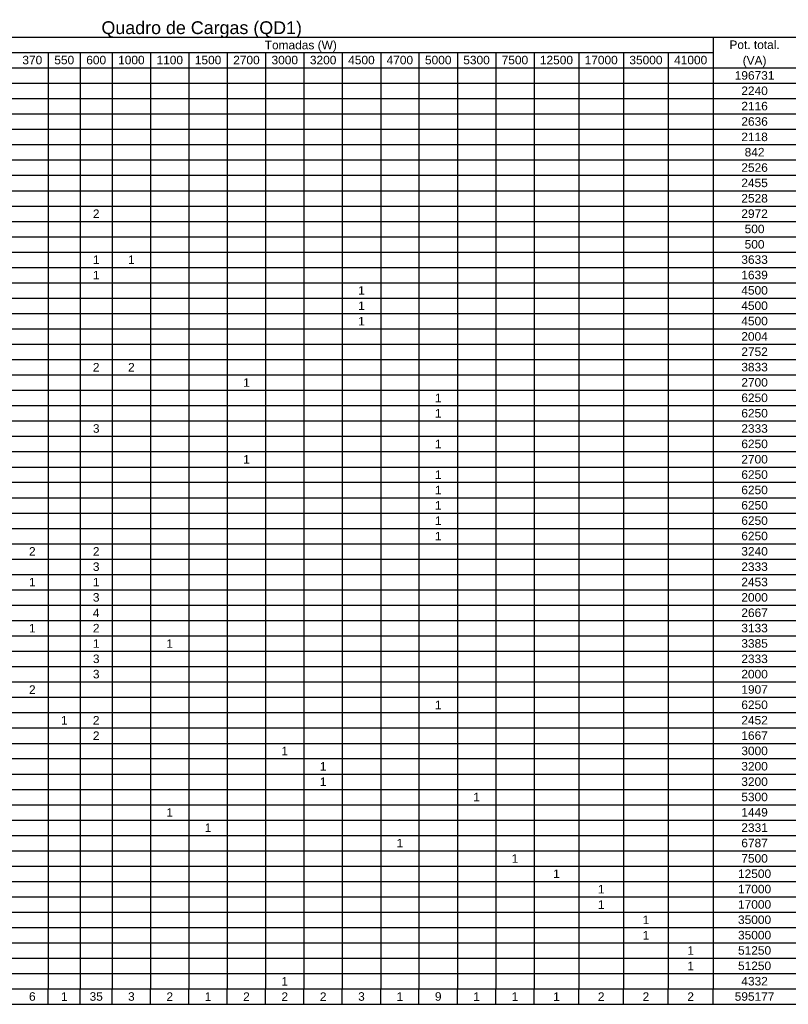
# Model space of a CAD drawing. Header units: millimetres. Extents: x 7 to 269, y 1 to 169.
# Tile 95 of 115: x 110 to 119, y 1 to 13. Entities that reach past the tile are written whole.
import ezdxf

# ---------------------------------------------------------------- set-up
doc = ezdxf.new("R2010")
doc.units = ezdxf.units.MM
doc.header["$MEASUREMENT"] = 0
for name, color, linetype, lineweight in [('Layout 01 - Marco Polo', 152, 'Continuous', 25), ('Textos - Marco Polo', 143, 'Continuous', 25), ('Títulos - Marco Polo', 142, 'Continuous', 50)]:
    doc.layers.add(name, color=color, linetype=linetype, lineweight=lineweight)
doc.styles.add('Arial', font='arial.ttf')

msp = doc.modelspace()

# ---------------------------------------------------------------- linework, layer by layer
at = {"layer": 'Layout 01 - Marco Polo', "linetype": 'Continuous'}
for p, q in [((95.475, 13.158), (128.833, 13.158)), ((118.508, 13.158), (118.508, 1.339)), ((108.262, 12.967), (118.508, 12.967)), ((110.248, 12.967), (110.248, 1.339)), ((110.645, 12.967), (110.645, 1.339)), ((111.042, 12.967), (111.042, 1.339)), ((111.518, 12.967), (111.518, 1.339)), ((111.995, 12.967), (111.995, 1.339)), ((112.472, 12.967), (112.472, 1.339)), ((112.948, 12.967), (112.948, 1.339)), ((113.425, 12.967), (113.425, 1.339)), ((113.901, 12.967), (113.901, 1.339)), ((114.378, 12.967), (114.378, 1.339)), ((114.854, 12.967), (114.854, 1.339)), ((115.331, 12.967), (115.331, 1.339)), ((115.807, 12.967), (115.807, 1.339)), ((116.284, 12.967), (116.284, 1.339)), ((116.84, 12.967), (116.84, 1.339)), ((117.396, 12.967), (117.396, 1.339)), ((117.952, 12.967), (117.952, 1.339)), ((95.475, 12.776), (128.833, 12.776)), ((95.475, 12.586), (128.833, 12.586)), ((95.475, 12.395), (128.833, 12.395)), ((95.475, 12.205), (128.833, 12.205)), ((95.475, 12.014), (128.833, 12.014)), ((95.475, 11.823), (128.833, 11.823)), ((95.475, 11.633), (128.833, 11.633)), ((95.475, 11.442), (128.833, 11.442)), ((95.475, 11.251), (128.833, 11.251)), ((95.475, 11.061), (128.833, 11.061)), ((95.475, 10.87), (128.833, 10.87)), ((95.475, 10.68), (128.833, 10.68)), ((95.475, 10.489), (128.833, 10.489)), ((95.475, 10.298), (128.833, 10.298)), ((95.475, 10.108), (128.833, 10.108)), ((95.475, 9.917), (128.833, 9.917)), ((95.475, 9.727), (128.833, 9.727)), ((95.475, 9.536), (128.833, 9.536)), ((95.475, 9.345), (128.833, 9.345)), ((95.475, 9.155), (128.833, 9.155)), ((95.475, 8.964), (128.833, 8.964)), ((95.475, 8.773), (128.833, 8.773)), ((95.475, 8.583), (128.833, 8.583)), ((95.475, 8.392), (128.833, 8.392)), ((95.475, 8.202), (128.833, 8.202)), ((95.475, 8.011), (128.833, 8.011)), ((95.475, 7.82), (128.833, 7.82)), ((95.475, 7.63), (128.833, 7.63)), ((95.475, 7.439), (128.833, 7.439)), ((95.475, 7.248), (128.833, 7.248)), ((95.475, 7.058), (128.833, 7.058)), ((95.475, 6.867), (128.833, 6.867)), ((95.475, 6.677), (128.833, 6.677)), ((95.475, 6.486), (128.833, 6.486)), ((95.475, 6.295), (128.833, 6.295)), ((95.475, 6.105), (128.833, 6.105)), ((95.475, 5.914), (128.833, 5.914)), ((95.475, 5.723), (128.833, 5.723)), ((95.475, 5.533), (128.833, 5.533)), ((95.475, 5.342), (128.833, 5.342)), ((95.475, 5.152), (128.833, 5.152)), ((95.475, 4.961), (128.833, 4.961)), ((95.475, 4.77), (128.833, 4.77)), ((95.475, 4.58), (128.833, 4.58)), ((95.475, 4.389), (128.833, 4.389)), ((95.475, 4.199), (128.833, 4.199)), ((95.475, 4.008), (128.833, 4.008)), ((95.475, 3.817), (128.833, 3.817)), ((95.475, 3.627), (128.833, 3.627)), ((95.475, 3.436), (128.833, 3.436)), ((95.475, 3.245), (128.833, 3.245)), ((95.475, 3.055), (128.833, 3.055)), ((95.475, 2.864), (128.833, 2.864)), ((95.475, 2.674), (128.833, 2.674)), ((95.475, 2.483), (128.833, 2.483)), ((95.475, 2.292), (128.833, 2.292)), ((95.475, 2.102), (128.833, 2.102)), ((95.475, 1.911), (128.833, 1.911)), ((95.475, 1.72), (128.833, 1.72)), ((95.475, 1.53), (128.833, 1.53)), ((95.475, 1.339), (128.833, 1.339)), ((110.248, 1.149), (110.248, 1.339)), ((110.645, 1.149), (110.645, 1.339)), ((111.042, 1.149), (111.042, 1.339)), ((111.518, 1.149), (111.518, 1.339)), ((111.995, 1.149), (111.995, 1.339)), ((112.472, 1.149), (112.472, 1.339)), ((112.948, 1.149), (112.948, 1.339)), ((113.425, 1.149), (113.425, 1.339)), ((113.901, 1.149), (113.901, 1.339)), ((114.378, 1.149), (114.378, 1.339)), ((114.854, 1.149), (114.854, 1.339)), ((115.331, 1.149), (115.331, 1.339)), ((115.807, 1.149), (115.807, 1.339)), ((116.284, 1.149), (116.284, 1.339)), ((116.84, 1.149), (116.84, 1.339)), ((117.396, 1.149), (117.396, 1.339)), ((117.952, 1.149), (117.952, 1.339)), ((118.508, 1.149), (118.508, 1.339)), ((95.475, 1.149), (128.833, 1.149))]:
    msp.add_line(p, q, dxfattribs=at)

# ---------------------------------------------------------------- texts
at = {"layer": 'Textos - Marco Polo', "attachment_point": 8, "line_spacing_factor": 0.798, "style": 'Arial'}
for s, insert, char_height, width in [('Tomadas (W)', (113.385, 12.975), 0.1059, 1.39788), ('Pot. total.', (119.024, 13.009), 0.1059, 1.39788), ('370', (110.049, 12.819), 0.1059, 0.38124), ('550', (110.446, 12.819), 0.1059, 0.38124), ('600', (110.843, 12.819), 0.1059, 0.38124), ('1000', (111.28, 12.819), 0.1059, 0.50832), ('1100', (111.757, 12.819), 0.1059, 0.50832), ('1500', (112.233, 12.819), 0.1059, 0.50832), ('2700', (112.71, 12.819), 0.1059, 0.50832), ('3000', (113.186, 12.819), 0.1059, 0.50832), ('3200', (113.663, 12.819), 0.1059, 0.50832), ('4500', (114.139, 12.819), 0.1059, 0.50832), ('4700', (114.616, 12.819), 0.1059, 0.50832), ('5000', (115.093, 12.819), 0.1059, 0.50832), ('5300', (115.569, 12.819), 0.1059, 0.50832), ('7500', (116.046, 12.819), 0.1059, 0.50832), ('12500', (116.562, 12.819), 0.1059, 0.6354), ('17000', (117.118, 12.819), 0.1059, 0.6354), ('35000', (117.674, 12.819), 0.1059, 0.6354), ('41000', (118.23, 12.819), 0.1059, 0.6354), ('(VA)', (119.024, 12.784), 0.1059, 0.50832), ('196731', (119.024, 12.628), 0.1059, 0.76248), ('2240', (119.024, 12.437), 0.1059, 0.50832), ('2116', (119.024, 12.247), 0.1059, 0.50832), ('2636', (119.024, 12.056), 0.1059, 0.50832), ('2118', (119.024, 11.865), 0.1059, 0.50832), ('842', (119.024, 11.675), 0.1059, 0.38124), ('2526', (119.024, 11.484), 0.1059, 0.50832), ('2455', (119.024, 11.294), 0.1059, 0.50832), ('2528', (119.024, 11.103), 0.1059, 0.50832), ('2', (110.843, 10.912), 0.106, 0.12708), ('2972', (119.024, 10.912), 0.1059, 0.50832), ('500', (119.024, 10.722), 0.1059, 0.38124), ('500', (119.024, 10.531), 0.1059, 0.38124), ('1', (110.843, 10.341), 0.106, 0.12708), ('1', (111.28, 10.341), 0.106, 0.12708), ('3633', (119.024, 10.341), 0.1059, 0.50832), ('1', (110.843, 10.15), 0.106, 0.12708), ('1639', (119.024, 10.15), 0.1059, 0.50832), ('1', (114.139, 9.959), 0.106, 0.12708), ('4500', (119.024, 9.959), 0.1059, 0.50832), ('1', (114.139, 9.769), 0.106, 0.12708), ('4500', (119.024, 9.769), 0.1059, 0.50832), ('1', (114.139, 9.578), 0.106, 0.12708), ('4500', (119.024, 9.578), 0.1059, 0.50832), ('2004', (119.024, 9.387), 0.1059, 0.50832), ('2752', (119.024, 9.197), 0.1059, 0.50832), ('2', (110.843, 9.006), 0.106, 0.12708), ('2', (111.28, 9.006), 0.106, 0.12708), ('3833', (119.024, 9.006), 0.1059, 0.50832), ('1', (112.71, 8.816), 0.106, 0.12708), ('2700', (119.024, 8.816), 0.1059, 0.50832), ('1', (115.093, 8.625), 0.106, 0.12708), ('6250', (119.024, 8.625), 0.1059, 0.50832), ('1', (115.093, 8.434), 0.106, 0.12708), ('6250', (119.024, 8.434), 0.1059, 0.50832), ('3', (110.843, 8.244), 0.106, 0.12708), ('2333', (119.024, 8.244), 0.1059, 0.50832), ('1', (115.093, 8.053), 0.106, 0.12708), ('6250', (119.024, 8.053), 0.1059, 0.50832), ('1', (112.71, 7.862), 0.106, 0.12708), ('2700', (119.024, 7.862), 0.1059, 0.50832), ('1', (115.093, 7.672), 0.106, 0.12708), ('6250', (119.024, 7.672), 0.1059, 0.50832), ('1', (115.093, 7.481), 0.106, 0.12708), ('6250', (119.024, 7.481), 0.1059, 0.50832), ('1', (115.093, 7.291), 0.106, 0.12708), ('6250', (119.024, 7.291), 0.1059, 0.50832), ('1', (115.093, 7.1), 0.106, 0.12708), ('6250', (119.024, 7.1), 0.1059, 0.50832), ('1', (115.093, 6.909), 0.106, 0.12708), ('6250', (119.024, 6.909), 0.1059, 0.50832), ('2', (110.049, 6.719), 0.106, 0.12708), ('2', (110.843, 6.719), 0.106, 0.12708), ('3240', (119.024, 6.719), 0.1059, 0.50832), ('3', (110.843, 6.528), 0.106, 0.12708), ('2333', (119.024, 6.528), 0.1059, 0.50832), ('1', (110.049, 6.338), 0.106, 0.12708), ('1', (110.843, 6.338), 0.106, 0.12708), ('2453', (119.024, 6.338), 0.1059, 0.50832), ('3', (110.843, 6.147), 0.106, 0.12708), ('2000', (119.024, 6.147), 0.1059, 0.50832), ('4', (110.843, 5.956), 0.106, 0.12708), ('2667', (119.024, 5.956), 0.1059, 0.50832), ('1', (110.049, 5.766), 0.106, 0.12708), ('2', (110.843, 5.766), 0.106, 0.12708), ('3133', (119.024, 5.766), 0.1059, 0.50832), ('1', (110.843, 5.575), 0.106, 0.12708), ('1', (111.757, 5.575), 0.106, 0.12708), ('3385', (119.024, 5.575), 0.1059, 0.50832), ('3', (110.843, 5.384), 0.106, 0.12708), ('2333', (119.024, 5.384), 0.1059, 0.50832), ('3', (110.843, 5.194), 0.106, 0.12708), ('2000', (119.024, 5.194), 0.1059, 0.50832), ('2', (110.049, 5.003), 0.106, 0.12708), ('1907', (119.024, 5.003), 0.1059, 0.50832), ('1', (115.093, 4.813), 0.106, 0.12708), ('6250', (119.024, 4.813), 0.1059, 0.50832), ('1', (110.446, 4.622), 0.106, 0.12708), ('2', (110.843, 4.622), 0.106, 0.12708), ('2452', (119.024, 4.622), 0.1059, 0.50832), ('2', (110.843, 4.431), 0.106, 0.12708), ('1667', (119.024, 4.431), 0.1059, 0.50832), ('1', (113.186, 4.241), 0.106, 0.12708), ('3000', (119.024, 4.241), 0.1059, 0.50832), ('1', (113.663, 4.05), 0.106, 0.12708), ('3200', (119.024, 4.05), 0.1059, 0.50832), ('1', (113.663, 3.859), 0.106, 0.12708), ('3200', (119.024, 3.859), 0.1059, 0.50832), ('1', (115.569, 3.669), 0.106, 0.12708), ('5300', (119.024, 3.669), 0.1059, 0.50832), ('1', (111.757, 3.478), 0.106, 0.12708), ('1449', (119.024, 3.478), 0.1059, 0.50832), ('1', (112.233, 3.288), 0.106, 0.12708), ('2331', (119.024, 3.288), 0.1059, 0.50832), ('1', (114.616, 3.097), 0.106, 0.12708), ('6787', (119.024, 3.097), 0.1059, 0.50832), ('1', (116.046, 2.906), 0.106, 0.12708), ('7500', (119.024, 2.906), 0.1059, 0.50832), ('1', (116.562, 2.716), 0.106, 0.12708), ('12500', (119.024, 2.716), 0.1059, 0.6354), ('1', (117.118, 2.525), 0.106, 0.12708), ('17000', (119.024, 2.525), 0.1059, 0.6354), ('1', (117.118, 2.334), 0.106, 0.12708), ('17000', (119.024, 2.334), 0.1059, 0.6354), ('1', (117.674, 2.144), 0.106, 0.12708), ('35000', (119.024, 2.144), 0.1059, 0.6354), ('1', (117.674, 1.953), 0.106, 0.12708), ('35000', (119.024, 1.953), 0.1059, 0.6354), ('1', (118.23, 1.763), 0.106, 0.12708), ('51250', (119.024, 1.763), 0.1059, 0.6354), ('51250', (119.024, 1.572), 0.1059, 0.6354), ('1', (118.23, 1.572), 0.106, 0.12708), ('1', (113.186, 1.381), 0.106, 0.12708), ('4332', (119.024, 1.381), 0.1059, 0.50832), ('6', (110.049, 1.191), 0.106, 0.12708), ('1', (110.446, 1.191), 0.106, 0.12708), ('35', (110.843, 1.191), 0.1059, 0.25416), ('3', (111.28, 1.191), 0.106, 0.12708), ('2', (111.757, 1.191), 0.106, 0.12708), ('1', (112.233, 1.191), 0.106, 0.12708), ('2', (112.71, 1.191), 0.106, 0.12708), ('2', (113.186, 1.191), 0.106, 0.12708), ('2', (113.663, 1.191), 0.106, 0.12708), ('3', (114.139, 1.191), 0.106, 0.12708), ('1', (114.616, 1.191), 0.106, 0.12708), ('9', (115.093, 1.191), 0.106, 0.12708), ('1', (115.569, 1.191), 0.106, 0.12708), ('1', (116.046, 1.191), 0.106, 0.12708), ('1', (116.562, 1.191), 0.106, 0.12708), ('2', (117.118, 1.191), 0.106, 0.12708), ('2', (117.674, 1.191), 0.106, 0.12708), ('2', (118.23, 1.191), 0.106, 0.12708), ('595177', (119.024, 1.191), 0.1059, 0.76248)]:
    msp.add_mtext(s, dxfattribs=dict(at, insert=insert, char_height=char_height, width=width))
at = {"layer": 'Títulos - Marco Polo', "insert": (112.154, 13.148), "char_height": 0.15885, "width": 4.19364, "attachment_point": 8, "line_spacing_factor": 0.798, "style": 'Arial'}
msp.add_mtext('Quadro de Cargas (QD1)', dxfattribs=at)

doc.saveas('drawing.dxf')
